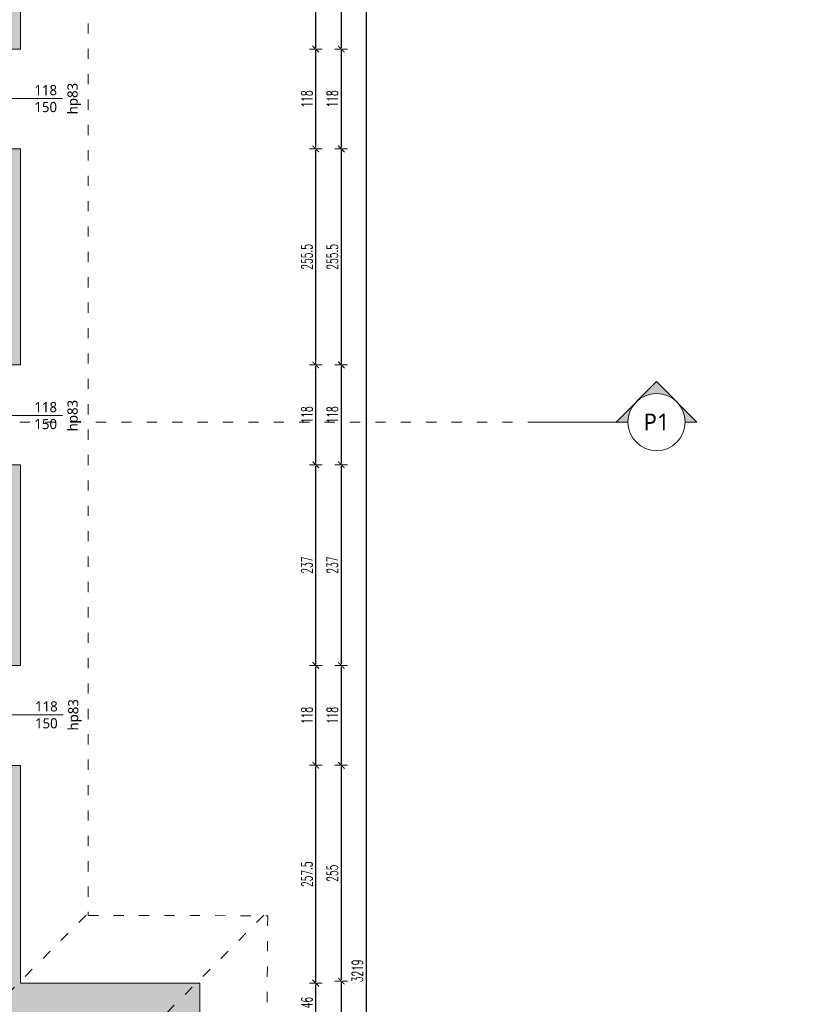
# Model space of a CAD drawing. Header units: millimetres. Extents: x -221 to 149158, y -114258 to 0.
# Tile 205 of 219: x 114827 to 115756, y -53012 to -51849. Entities that reach past the tile are written whole.
import ezdxf
from ezdxf.enums import TextEntityAlignment as Align

# ---------------------------------------------------------------- set-up
doc = ezdxf.new("R2010")
doc.units = ezdxf.units.MM
doc.linetypes.add('ACAD_ISO03W100', pattern=[30, 12, -18])
doc.layers.get('0').update_dxf_attribs({"lineweight": 0})
doc.layers.add('A-przekrycieram.ART', color=7, linetype='Continuous', lineweight=0, true_color=0xffffff)
doc.layers.add('instalacje_arch', color=7, linetype='Continuous', lineweight=30, true_color=0xd60000)
for name, color, linetype, lineweight in [('opis..KF', 250, 'Continuous', 15), ('wymiar..KF', 12, 'Continuous', 5), ('wypełnienie istn..KF', 250, 'Continuous', 0), ('ściany ist..KF', 61, 'Continuous', 5)]:
    doc.layers.add(name, color=color, linetype=linetype, lineweight=lineweight)
doc.styles.add('ARCH', font='segoeuil.ttf')
doc.styles.add('DIM', font='simplex.shx', dxfattribs={"width": 0.6})
doc.dimstyles.new('100-STD', dxfattribs={"dimscale": 10, "dimtxt": 1.3, "dimasz": 0.15, "dimexe": 5, "dimexo": 10, "dimgap": 0.4, "dimtad": 1, "dimdec": 1, "dimrnd": 0.5, "dimdsep": 46, "dimtxsty": 'DIM', "dimblk": 'KR21', "dimcen": 1, "dimdle": 10, "dimse1": 1, "dimse2": 1, "dimclrd": 256, "dimclre": 256, "dimclrt": 256, "dimadec": 0, "dimazin": 0, "dimtfac": 1, "dimtdec": 1, "dimtmove": 2, "dimatfit": 3, "dimldrblk": 'KR21', "dimfxl": 1, "dimtvp": 5.6, "dimtolj": 1, "dimtzin": 2, "dimarcsym": 0})

# ---------------------------------------------------------------- blocks, each defined once
blk = doc.blocks.new('*U618')
at = {"layer": 'opis..KF'}
blk.add_line((20, 0), (-77, 0), dxfattribs=at)
at = {"layer": 'opis..KF', "style": 'ARCH', "flags": 12}
for tag, p in [('150', (0, 10)), ('120', (0, -10))]:
    blk.add_attdef(tag, text='', height=12, dxfattribs=at).set_placement(p, align=Align.MIDDLE_CENTER)
blk.add_attdef('hp', text='', height=12, rotation=90, dxfattribs=at).set_placement((31.7, 0), align=Align.MIDDLE_CENTER)
blk = doc.blocks.new('*U619')
at = {"layer": 'opis..KF'}
blk.add_line((20, 0), (-77, 0), dxfattribs=at)
at = {"layer": 'opis..KF', "style": 'ARCH', "flags": 12}
for tag, p in [('150', (0, 10)), ('120', (0, -10))]:
    blk.add_attdef(tag, text='', height=12, dxfattribs=at).set_placement(p, align=Align.MIDDLE_CENTER)
blk.add_attdef('hp', text='', height=12, rotation=90, dxfattribs=at).set_placement((31.7, 0), align=Align.MIDDLE_CENTER)
blk = doc.blocks.new('*U620')
at = {"layer": 'opis..KF'}
blk.add_line((20, 0), (-77, 0), dxfattribs=at)
at = {"layer": 'opis..KF', "style": 'ARCH', "flags": 12}
for tag, p in [('150', (0, 10)), ('120', (0, -10))]:
    blk.add_attdef(tag, text='', height=12, dxfattribs=at).set_placement(p, align=Align.MIDDLE_CENTER)
blk.add_attdef('hp', text='', height=12, rotation=90, dxfattribs=at).set_placement((31.7, 0), align=Align.MIDDLE_CENTER)
blk = doc.blocks.new('*U517')
at = {"layer": 'instalacje_arch', "lineweight": 20, "true_color": 0xf4ee51}
h = blk.add_hatch(color=41, dxfattribs=at)
h.dxf.hatch_style = 1
h.paths.add_polyline_path([(0, 33.8), (0, 47.7), (-23.9, 23.9, -0.198912)])
h.paths.add_polyline_path([(-47.7, 0), (-23.9, -23.9, -0.198912), (-33.8, 0, -0.198912), (-23.9, 23.9)])
h.paths.add_polyline_path([(-23.9, -23.9), (0, -47.7), (0, -33.8, -0.198912)])
at = {"layer": 'instalacje_arch', "color": 41, "linetype": 'ACAD_ISO03W100', "lineweight": 9, "true_color": 0xf4ee51}
blk.add_line((0, -2912.1), (0, -145), dxfattribs=at)
at = {"layer": 'instalacje_arch', "color": 41, "lineweight": 20, "true_color": 0xf4ee51}
for points in [[(0, -33.8), (0, -47.7), (-47.7, 0), (0, 47.7), (0, 33.8)], [(0, -45), (0, -145)]]:
    blk.add_lwpolyline(points, dxfattribs=at)
blk.add_circle((0, 0), 33.8, dxfattribs=at)
at = {"layer": 'instalacje_arch', "color": 41, "true_color": 0xf4ee51, "style": 'ARCH'}
for tag, p in [('P1', (0, 0)), ('P2', (0, -3057.1))]:
    blk.add_attdef(tag, text='', height=20, rotation=90, dxfattribs=at).set_placement(p, align=Align.MIDDLE_CENTER)
blk = doc.blocks.new('KR21')
at = {"ltscale": 100}
blk.add_line((0, -5), (0, 5), dxfattribs=at)
at = {"ltscale": 100, "const_width": 0.84}
blk.add_lwpolyline([(-2.5, -2.5), (2.58, 2.58)], dxfattribs=at)
blk = doc.blocks.new('*D804')
at = {"layer": 'Defpoints', "color": 0, "linetype": 'ByBlock', "transparency": 16777216}
for p in [(115040.2, -52987.3), (115177, -52987.3), (114994.2, -53033.3)]:
    blk.add_point(p, dxfattribs=at)
at = {"layer": 'wymiar..KF', "linetype": 'Continuous', "lineweight": -2, "transparency": 16777216}
blk.add_line((115177, -53031.8), (115177, -52988.8), dxfattribs=at)
at = {"layer": 'wymiar..KF', "linetype": 'ByBlock', "lineweight": -2, "transparency": 16777216, "xscale": 1.5, "yscale": 1.5, "zscale": 1.5}
for p, rotation in [((115177, -52987.3), 90), ((115177, -53033.3), 270)]:
    blk.add_blockref('KR21', p, dxfattribs=dict(at, rotation=rotation))
at = {"layer": 'wymiar..KF', "linetype": 'ByBlock', "transparency": 16777216, "insert": (115166.5, -53010.3), "char_height": 13, "attachment_point": 5, "rotation": 90, "style": 'DIM'}
blk.add_mtext('\\A1;46', dxfattribs=at)
blk = doc.blocks.new('*D805')
at = {"layer": 'Defpoints', "color": 0, "linetype": 'ByBlock', "transparency": 16777216}
for p in [(114828.2, -52730), (115177, -52730), (115040.2, -52987.3)]:
    blk.add_point(p, dxfattribs=at)
at = {"layer": 'wymiar..KF', "linetype": 'Continuous', "lineweight": -2, "transparency": 16777216}
blk.add_line((115177, -52985.8), (115177, -52731.5), dxfattribs=at)
at = {"layer": 'wymiar..KF', "linetype": 'ByBlock', "lineweight": -2, "transparency": 16777216, "xscale": 1.5, "yscale": 1.5, "zscale": 1.5}
for p, rotation in [((115177, -52730), 90), ((115177, -52987.3), 270)]:
    blk.add_blockref('KR21', p, dxfattribs=dict(at, rotation=rotation))
at = {"layer": 'wymiar..KF', "linetype": 'ByBlock', "transparency": 16777216, "insert": (115166.5, -52858.7), "char_height": 13, "attachment_point": 5, "rotation": 90, "style": 'DIM'}
blk.add_mtext('\\A1;257.5', dxfattribs=at)
blk = doc.blocks.new('*D806')
at = {"layer": 'Defpoints', "color": 0, "linetype": 'ByBlock', "transparency": 16777216}
for p in [(114828.2, -52612), (115177, -52612), (114828.2, -52730)]:
    blk.add_point(p, dxfattribs=at)
at = {"layer": 'wymiar..KF', "linetype": 'Continuous', "lineweight": -2, "transparency": 16777216}
blk.add_line((115177, -52728.5), (115177, -52613.5), dxfattribs=at)
at = {"layer": 'wymiar..KF', "linetype": 'ByBlock', "lineweight": -2, "transparency": 16777216, "xscale": 1.5, "yscale": 1.5, "zscale": 1.5}
for p, rotation in [((115177, -52612), 90), ((115177, -52730), 270)]:
    blk.add_blockref('KR21', p, dxfattribs=dict(at, rotation=rotation))
at = {"layer": 'wymiar..KF', "linetype": 'ByBlock', "transparency": 16777216, "insert": (115166.5, -52671), "char_height": 13, "attachment_point": 5, "rotation": 90, "style": 'DIM'}
blk.add_mtext('\\A1;118', dxfattribs=at)
blk = doc.blocks.new('*D807')
at = {"layer": 'Defpoints', "color": 0, "linetype": 'ByBlock', "transparency": 16777216}
for p in [(114828.2, -52374.9), (115177, -52374.9), (114828.2, -52612)]:
    blk.add_point(p, dxfattribs=at)
at = {"layer": 'wymiar..KF', "linetype": 'Continuous', "lineweight": -2, "transparency": 16777216}
blk.add_line((115177, -52610.5), (115177, -52376.4), dxfattribs=at)
at = {"layer": 'wymiar..KF', "linetype": 'ByBlock', "lineweight": -2, "transparency": 16777216, "xscale": 1.5, "yscale": 1.5, "zscale": 1.5}
for p, rotation in [((115177, -52374.9), 90), ((115177, -52612), 270)]:
    blk.add_blockref('KR21', p, dxfattribs=dict(at, rotation=rotation))
at = {"layer": 'wymiar..KF', "linetype": 'ByBlock', "transparency": 16777216, "insert": (115166.5, -52493.4), "char_height": 13, "attachment_point": 5, "rotation": 90, "style": 'DIM'}
blk.add_mtext('\\A1;237', dxfattribs=at)
blk = doc.blocks.new('*D808')
at = {"layer": 'Defpoints', "color": 0, "linetype": 'ByBlock', "transparency": 16777216}
for p in [(114828.2, -52256.9), (115177, -52256.9), (114828.2, -52374.9)]:
    blk.add_point(p, dxfattribs=at)
at = {"layer": 'wymiar..KF', "linetype": 'Continuous', "lineweight": -2, "transparency": 16777216}
blk.add_line((115177, -52373.4), (115177, -52258.4), dxfattribs=at)
at = {"layer": 'wymiar..KF', "linetype": 'ByBlock', "lineweight": -2, "transparency": 16777216, "xscale": 1.5, "yscale": 1.5, "zscale": 1.5}
for p, rotation in [((115177, -52256.9), 90), ((115177, -52374.9), 270)]:
    blk.add_blockref('KR21', p, dxfattribs=dict(at, rotation=rotation))
at = {"layer": 'wymiar..KF', "linetype": 'ByBlock', "transparency": 16777216, "insert": (115166.5, -52315.9), "char_height": 13, "attachment_point": 5, "rotation": 90, "style": 'DIM'}
blk.add_mtext('\\A1;118', dxfattribs=at)
blk = doc.blocks.new('*D809')
at = {"layer": 'Defpoints', "color": 0, "linetype": 'ByBlock', "transparency": 16777216}
for p in [(114828.2, -52001.6), (115177, -52001.6), (114828.2, -52256.9)]:
    blk.add_point(p, dxfattribs=at)
at = {"layer": 'wymiar..KF', "linetype": 'Continuous', "lineweight": -2, "transparency": 16777216}
blk.add_line((115177, -52255.4), (115177, -52003.1), dxfattribs=at)
at = {"layer": 'wymiar..KF', "linetype": 'ByBlock', "lineweight": -2, "transparency": 16777216, "xscale": 1.5, "yscale": 1.5, "zscale": 1.5}
for p, rotation in [((115177, -52001.6), 90), ((115177, -52256.9), 270)]:
    blk.add_blockref('KR21', p, dxfattribs=dict(at, rotation=rotation))
at = {"layer": 'wymiar..KF', "linetype": 'ByBlock', "transparency": 16777216, "insert": (115166.5, -52129.2), "char_height": 13, "attachment_point": 5, "rotation": 90, "style": 'DIM'}
blk.add_mtext('\\A1;255.5', dxfattribs=at)
blk = doc.blocks.new('*D810')
at = {"layer": 'Defpoints', "color": 0, "linetype": 'ByBlock', "transparency": 16777216}
for p in [(114828.2, -51883.6), (115177, -51883.6), (114828.2, -52001.6)]:
    blk.add_point(p, dxfattribs=at)
at = {"layer": 'wymiar..KF', "linetype": 'Continuous', "lineweight": -2, "transparency": 16777216}
blk.add_line((115177, -52000.1), (115177, -51885.1), dxfattribs=at)
at = {"layer": 'wymiar..KF', "linetype": 'ByBlock', "lineweight": -2, "transparency": 16777216, "xscale": 1.5, "yscale": 1.5, "zscale": 1.5}
for p, rotation in [((115177, -51883.6), 90), ((115177, -52001.6), 270)]:
    blk.add_blockref('KR21', p, dxfattribs=dict(at, rotation=rotation))
at = {"layer": 'wymiar..KF', "linetype": 'ByBlock', "transparency": 16777216, "insert": (115166.5, -51942.6), "char_height": 13, "attachment_point": 5, "rotation": 90, "style": 'DIM'}
blk.add_mtext('\\A1;118', dxfattribs=at)
blk = doc.blocks.new('*D811')
at = {"layer": 'Defpoints', "color": 0, "linetype": 'ByBlock', "transparency": 16777216}
for p in [(114828.2, -51646.1), (115177, -51646.1), (114828.2, -51883.6)]:
    blk.add_point(p, dxfattribs=at)
at = {"layer": 'wymiar..KF', "linetype": 'Continuous', "lineweight": -2, "transparency": 16777216}
blk.add_line((115177, -51882.1), (115177, -51647.6), dxfattribs=at)
at = {"layer": 'wymiar..KF', "linetype": 'ByBlock', "lineweight": -2, "transparency": 16777216, "xscale": 1.5, "yscale": 1.5, "zscale": 1.5}
for p, rotation in [((115177, -51646.1), 90), ((115177, -51883.6), 270)]:
    blk.add_blockref('KR21', p, dxfattribs=dict(at, rotation=rotation))
at = {"layer": 'wymiar..KF', "linetype": 'ByBlock', "transparency": 16777216, "insert": (115166.5, -51764.8), "char_height": 13, "attachment_point": 5, "rotation": 90, "style": 'DIM'}
blk.add_mtext('\\A1;237.5', dxfattribs=at)
blk = doc.blocks.new('*D816')
at = {"layer": 'Defpoints', "color": 0, "linetype": 'ByBlock', "transparency": 16777216}
for p in [(114828.2, -51528.1), (114828.2, -51883.6), (115207.1, -51883.6)]:
    blk.add_point(p, dxfattribs=at)
at = {"layer": 'wymiar..KF', "linetype": 'Continuous', "lineweight": -2, "transparency": 16777216}
blk.add_line((115207.1, -51529.6), (115207.1, -51882.1), dxfattribs=at)
at = {"layer": 'wymiar..KF', "linetype": 'ByBlock', "lineweight": -2, "transparency": 16777216, "xscale": 1.5, "yscale": 1.5, "zscale": 1.5}
for p, rotation in [((115207.1, -51528.1), 90), ((115207.1, -51883.6), 270)]:
    blk.add_blockref('KR21', p, dxfattribs=dict(at, rotation=rotation))
at = {"layer": 'wymiar..KF', "linetype": 'ByBlock', "transparency": 16777216, "insert": (115196.6, -51705.8), "char_height": 13, "attachment_point": 5, "rotation": 90, "style": 'DIM'}
blk.add_mtext('\\A1;355.5', dxfattribs=at)
blk = doc.blocks.new('*D817')
at = {"layer": 'Defpoints', "color": 0, "linetype": 'ByBlock', "transparency": 16777216}
for p in [(114828.2, -51883.6), (114828.2, -52001.6), (115207.1, -52001.6)]:
    blk.add_point(p, dxfattribs=at)
at = {"layer": 'wymiar..KF', "linetype": 'Continuous', "lineweight": -2, "transparency": 16777216}
blk.add_line((115207.1, -51885.1), (115207.1, -52000.1), dxfattribs=at)
at = {"layer": 'wymiar..KF', "linetype": 'ByBlock', "lineweight": -2, "transparency": 16777216, "xscale": 1.5, "yscale": 1.5, "zscale": 1.5}
for p, rotation in [((115207.1, -51883.6), 90), ((115207.1, -52001.6), 270)]:
    blk.add_blockref('KR21', p, dxfattribs=dict(at, rotation=rotation))
at = {"layer": 'wymiar..KF', "linetype": 'ByBlock', "transparency": 16777216, "insert": (115196.6, -51942.6), "char_height": 13, "attachment_point": 5, "rotation": 90, "style": 'DIM'}
blk.add_mtext('\\A1;118', dxfattribs=at)
blk = doc.blocks.new('*D818')
at = {"layer": 'Defpoints', "color": 0, "linetype": 'ByBlock', "transparency": 16777216}
for p in [(114828.2, -52001.6), (114828.2, -52256.9), (115207.1, -52256.9)]:
    blk.add_point(p, dxfattribs=at)
at = {"layer": 'wymiar..KF', "linetype": 'Continuous', "lineweight": -2, "transparency": 16777216}
blk.add_line((115207.1, -52003.1), (115207.1, -52255.4), dxfattribs=at)
at = {"layer": 'wymiar..KF', "linetype": 'ByBlock', "lineweight": -2, "transparency": 16777216, "xscale": 1.5, "yscale": 1.5, "zscale": 1.5}
for p, rotation in [((115207.1, -52001.6), 90), ((115207.1, -52256.9), 270)]:
    blk.add_blockref('KR21', p, dxfattribs=dict(at, rotation=rotation))
at = {"layer": 'wymiar..KF', "linetype": 'ByBlock', "transparency": 16777216, "insert": (115196.6, -52129.2), "char_height": 13, "attachment_point": 5, "rotation": 90, "style": 'DIM'}
blk.add_mtext('\\A1;255.5', dxfattribs=at)
blk = doc.blocks.new('*D819')
at = {"layer": 'Defpoints', "color": 0, "linetype": 'ByBlock', "transparency": 16777216}
for p in [(114828.2, -52256.9), (114828.2, -52374.9), (115207.1, -52374.9)]:
    blk.add_point(p, dxfattribs=at)
at = {"layer": 'wymiar..KF', "linetype": 'Continuous', "lineweight": -2, "transparency": 16777216}
blk.add_line((115207.1, -52258.4), (115207.1, -52373.4), dxfattribs=at)
at = {"layer": 'wymiar..KF', "linetype": 'ByBlock', "lineweight": -2, "transparency": 16777216, "xscale": 1.5, "yscale": 1.5, "zscale": 1.5}
for p, rotation in [((115207.1, -52256.9), 90), ((115207.1, -52374.9), 270)]:
    blk.add_blockref('KR21', p, dxfattribs=dict(at, rotation=rotation))
at = {"layer": 'wymiar..KF', "linetype": 'ByBlock', "transparency": 16777216, "insert": (115196.6, -52315.9), "char_height": 13, "attachment_point": 5, "rotation": 90, "style": 'DIM'}
blk.add_mtext('\\A1;118', dxfattribs=at)
blk = doc.blocks.new('*D820')
at = {"layer": 'Defpoints', "color": 0, "linetype": 'ByBlock', "transparency": 16777216}
for p in [(114828.2, -52374.9), (114828.2, -52612), (115207.1, -52612)]:
    blk.add_point(p, dxfattribs=at)
at = {"layer": 'wymiar..KF', "linetype": 'Continuous', "lineweight": -2, "transparency": 16777216}
blk.add_line((115207.1, -52376.4), (115207.1, -52610.5), dxfattribs=at)
at = {"layer": 'wymiar..KF', "linetype": 'ByBlock', "lineweight": -2, "transparency": 16777216, "xscale": 1.5, "yscale": 1.5, "zscale": 1.5}
for p, rotation in [((115207.1, -52374.9), 90), ((115207.1, -52612), 270)]:
    blk.add_blockref('KR21', p, dxfattribs=dict(at, rotation=rotation))
at = {"layer": 'wymiar..KF', "linetype": 'ByBlock', "transparency": 16777216, "insert": (115196.6, -52493.4), "char_height": 13, "attachment_point": 5, "rotation": 90, "style": 'DIM'}
blk.add_mtext('\\A1;237', dxfattribs=at)
blk = doc.blocks.new('*D821')
at = {"layer": 'Defpoints', "color": 0, "linetype": 'ByBlock', "transparency": 16777216}
for p in [(114828.2, -52612), (114828.2, -52730), (115207.1, -52730)]:
    blk.add_point(p, dxfattribs=at)
at = {"layer": 'wymiar..KF', "linetype": 'Continuous', "lineweight": -2, "transparency": 16777216}
blk.add_line((115207.1, -52613.5), (115207.1, -52728.5), dxfattribs=at)
at = {"layer": 'wymiar..KF', "linetype": 'ByBlock', "lineweight": -2, "transparency": 16777216, "xscale": 1.5, "yscale": 1.5, "zscale": 1.5}
for p, rotation in [((115207.1, -52612), 90), ((115207.1, -52730), 270)]:
    blk.add_blockref('KR21', p, dxfattribs=dict(at, rotation=rotation))
at = {"layer": 'wymiar..KF', "linetype": 'ByBlock', "transparency": 16777216, "insert": (115196.6, -52671), "char_height": 13, "attachment_point": 5, "rotation": 90, "style": 'DIM'}
blk.add_mtext('\\A1;118', dxfattribs=at)
blk = doc.blocks.new('*D822')
at = {"layer": 'Defpoints', "color": 0, "linetype": 'ByBlock', "transparency": 16777216}
for p in [(114828.2, -52730), (114828.2, -52984.9), (115207.1, -52984.9)]:
    blk.add_point(p, dxfattribs=at)
at = {"layer": 'wymiar..KF', "linetype": 'Continuous', "lineweight": -2, "transparency": 16777216}
blk.add_line((115207.1, -52731.5), (115207.1, -52983.4), dxfattribs=at)
at = {"layer": 'wymiar..KF', "linetype": 'ByBlock', "lineweight": -2, "transparency": 16777216, "xscale": 1.5, "yscale": 1.5, "zscale": 1.5}
for p, rotation in [((115207.1, -52730), 90), ((115207.1, -52984.9), 270)]:
    blk.add_blockref('KR21', p, dxfattribs=dict(at, rotation=rotation))
at = {"layer": 'wymiar..KF', "linetype": 'ByBlock', "transparency": 16777216, "insert": (115196.6, -52857.5), "char_height": 13, "attachment_point": 5, "rotation": 90, "style": 'DIM'}
blk.add_mtext('\\A1;255', dxfattribs=at)
blk = doc.blocks.new('*D823')
at = {"layer": 'Defpoints', "color": 0, "linetype": 'ByBlock', "transparency": 16777216}
for p in [(114828.2, -52984.9), (115040.2, -53655.3), (115207.1, -53655.3)]:
    blk.add_point(p, dxfattribs=at)
at = {"layer": 'wymiar..KF', "linetype": 'Continuous', "lineweight": -2, "transparency": 16777216}
blk.add_line((115207.1, -52986.4), (115207.1, -53653.8), dxfattribs=at)
at = {"layer": 'wymiar..KF', "linetype": 'ByBlock', "lineweight": -2, "transparency": 16777216, "xscale": 1.5, "yscale": 1.5, "zscale": 1.5}
for p, rotation in [((115207.1, -52984.9), 90), ((115207.1, -53655.3), 270)]:
    blk.add_blockref('KR21', p, dxfattribs=dict(at, rotation=rotation))
at = {"layer": 'wymiar..KF', "linetype": 'ByBlock', "transparency": 16777216, "insert": (115196.6, -53320.1), "char_height": 13, "attachment_point": 5, "rotation": 90, "style": 'DIM'}
blk.add_mtext('\\A1;670.5', dxfattribs=at)
blk = doc.blocks.new('*D828')
at = {"layer": 'Defpoints', "color": 0, "linetype": 'ByBlock', "transparency": 16777216}
for p in [(115207.1, -51363.3), (115207.1, -54582.4), (115236.7, -54582.4)]:
    blk.add_point(p, dxfattribs=at)
at = {"layer": 'wymiar..KF', "linetype": 'Continuous', "lineweight": -2, "transparency": 16777216}
blk.add_line((115236.7, -51364.8), (115236.7, -54580.9), dxfattribs=at)
at = {"layer": 'wymiar..KF', "linetype": 'ByBlock', "lineweight": -2, "transparency": 16777216, "xscale": 1.5, "yscale": 1.5, "zscale": 1.5}
for p, rotation in [((115236.7, -51363.3), 90), ((115236.7, -54582.4), 270)]:
    blk.add_blockref('KR21', p, dxfattribs=dict(at, rotation=rotation))
at = {"layer": 'wymiar..KF', "linetype": 'ByBlock', "transparency": 16777216, "insert": (115226.2, -52972.9), "char_height": 13, "attachment_point": 5, "rotation": 90, "style": 'DIM'}
blk.add_mtext('\\A1;3219', dxfattribs=at)
blk = doc.blocks.new('*U1674')
at = {"layer": 'A-przekrycieram.ART'}
h = blk.add_hatch(color=256, dxfattribs=at)
h.dxf.hatch_style = 1
h.paths.add_polyline_path([(0, 4200), (5940, 4200), (5940, 0), (0, 0)])
h.paths.add_polyline_path([(200, 4100), (5840, 4100), (5840, 100), (200, 100)], flags=16)

msp = doc.modelspace()

# ---------------------------------------------------------------- hatches: boundary and pattern name
at = {"layer": 'wypełnienie istn..KF', "true_color": 0xc8c8c8}
h = msp.add_hatch(color=9, dxfattribs=at)
h.dxf.hatch_style = 1
h.paths.add_polyline_path([(108621.32, -54556.29), (108621.32, -54169.29), (108699.61, -54169.29), (108699.61, -54010.29), (108653.61, -54010.29), (108653.61, -54123.29), (108575.32, -54123.29), (108575.32, -54575.38), (108797.88, -54797.35), (109687.5, -54797.35), (109687.5, -54751.3), (108816.9, -54751.35)])
h.paths.add_polyline_path([(108699.61, -53600.29), (108621.32, -53600.29), (108621.32, -53431.29), (108575.32, -53431.29), (108575.32, -53646.29), (108653.61, -53646.29), (108653.61, -53760.29), (108699.61, -53760.29)])
h.paths.add_polyline_path([(108621.32, -53093.29), (108575.32, -53093.29), (108575.32, -53259.29), (108621.32, -53259.29)])
h.paths.add_polyline_path([(108621.32, -51409.29), (108971.72, -51409.29), (108971.72, -51363.29), (108575.32, -51363.29), (108575.32, -52921.29), (108621.32, -52921.29)])
h.paths.add_polyline_path([(109601.32, -51363.29), (109222.72, -51363.29), (109222.72, -51409.29), (109555.27, -51409.29), (109555.27, -52073.53), (109601.32, -52073.53)])
h.paths.add_polyline_path([(109601.32, -52245.53), (109555.32, -52245.53), (109555.32, -52435.53), (109601.32, -52435.53)])
h.paths.add_polyline_path([(109601.32, -52607.53), (109555.32, -52607.53), (109555.32, -52988.29), (109027.27, -52988.29), (109027.27, -53028.29), (109069.27, -53028.29), (109069.27, -53609.29), (109611.17, -53609.29), (109611.17, -53594.29), (109099.17, -53594.29), (109099.17, -53018.29), (109767.17, -53018.29), (109767.17, -53594.29), (109700.17, -53594.29), (109700.17, -53609.29), (109797.17, -53609.29), (109797.17, -53018.29), (109947.49, -53018.29), (109947.49, -52972.29), (109601.32, -52972.29)])
h.paths.add_polyline_path([(110317.49, -52972.29), (110065.49, -52972.29), (110065.49, -53018.29), (110317.49, -53018.29)])
h.paths.add_polyline_path([(110677.49, -52972.29), (110435.49, -52972.29), (110435.49, -53018.29), (110677.49, -53018.29)])
h.paths.add_polyline_path([(111422.74, -52972.29), (110795.49, -52972.29), (110795.49, -53018.29), (111156.67, -53018.29), (111156.67, -53706.3), (111191.67, -53706.3), (111191.67, -53619.29), (111700.84, -53619.29), (111700.84, -53572.29), (111191.67, -53572.29), (111190.67, -53018.29), (111422.74, -53018.29)])
h.paths.add_polyline_path([(111692.74, -52972.29), (111540.74, -52972.29), (111540.74, -53018.29), (111692.74, -53018.29)], flags=17)
h.paths.add_polyline_path([(111962.74, -52972.29), (111810.74, -52972.29), (111810.74, -53018.29), (111962.74, -53018.29)])
h.paths.add_polyline_path([(112232.74, -52972.29), (112080.74, -52972.29), (112080.74, -53018.29), (112232.74, -53018.29)], flags=17)
h.paths.add_polyline_path([(112592.74, -52972.29), (112350.74, -52972.29), (112350.74, -53018.29), (112534.67, -53018.29), (112534.67, -53572.29), (111790.84, -53572.29), (111790.84, -53619.29), (112582.05, -53619.29), (112582.05, -53572.29), (112564.67, -53572.29), (112564.67, -53018.29), (112592.74, -53018.29)])
h.paths.add_polyline_path([(112859.25, -52972.29), (112710.74, -52972.29), (112710.74, -53018.29), (112812.67, -53018.29), (112812.67, -53572.29), (112682.01, -53572.29), (112682.01, -53619.29), (112859.21, -53619.29), (112859.29, -53018.29), (112859.21, -53016.51)])
h.paths.add_polyline_path([(113070.21, -52735.21), (113024.21, -52735.21), (113024.21, -52972.29), (113006.25, -52972.29), (113006.25, -53018.29), (113357.89, -53018.29), (113514.25, -53018.29), (113514.25, -53572.29), (113154.25, -53572.29), (113154.25, -53604.29), (113047.25, -53604.29), (113047.25, -53619.29), (113514.25, -53619.29), (113532.49, -53619.29), (113739.21, -53619.29), (113739.21, -53573.29), (113547.21, -53573.29), (113547.21, -53018.29), (113573.21, -53018.29), (113573.21, -52978.29), (113505.87, -52978.29), (113333.21, -52978.29), (113333.21, -53000.79), (113070.21, -53000.79)])
h.paths.add_polyline_path([(110037.5, -54751.35), (109805.5, -54751.35), (109805.5, -54797.35), (110037.5, -54797.35)])
h.paths.add_polyline_path([(110407.49, -54751.35), (110155.5, -54751.35), (110155.5, -54797.35), (110407.49, -54797.35)])
h.paths.add_polyline_path([(110767.49, -54751.86), (110615.67, -54751.3), (110615.67, -53908.3), (111209.21, -53908.3), (111209.17, -53893.3), (111186.67, -53893.3), (111186.67, -53806.3), (111156.67, -53806.3), (111156.67, -53878.3), (110585.67, -53878.3), (110585.67, -54751.3), (110525.49, -54751.3), (110525.49, -54798.07), (110767.49, -54797.86)])
h.paths.add_polyline_path([(111152.74, -54751.24), (110885.49, -54751.3), (110885.49, -54798.07), (111152.74, -54798.01)], flags=17)
h.paths.add_polyline_path([(111448.24, -54751.35), (111402.24, -54751.3), (111402.25, -53908.3), (112060.16, -53908.3), (112060.16, -53893.3), (111319.17, -53893.29), (111319.21, -53908.3), (111372.24, -53908.3), (111372.24, -54751.24), (111270.74, -54751.24), (111270.74, -54797.24), (111402.24, -54797.24), (111402.24, -54924.3), (111730.12, -54924.3), (111730.12, -54878.3), (111448.24, -54878.3)])
h.paths.add_polyline_path([(112281.24, -54804.3), (112412.74, -54804.3), (112412.74, -54758.3), (112311.35, -54758.3), (112311.63, -53908.24), (112476.21, -53908.29), (112476.21, -53893.3), (112150.16, -53893.3), (112150.16, -53908.19), (112281.24, -53907.94), (112281.24, -54758.24), (112235.24, -54758.3), (112235.24, -54878.3), (111981.12, -54877.52), (111981.12, -54924.3), (112281.24, -54924.3)])
h.paths.add_polyline_path([(112772.74, -54758.3), (112530.74, -54758.3), (112530.74, -54804.3), (112772.74, -54804.3)])
h.paths.add_polyline_path([(113107.72, -54758.3), (112890.74, -54758.3), (112890.74, -54804.3), (113107.72, -54804.3)], flags=17)
h.paths.add_polyline_path([(113502.69, -54758.3), (113376.35, -54758.3), (113376.35, -53908.3), (113475.67, -53908.3), (113475.67, -53893.29), (112566.21, -53893.29), (112566.21, -53908.3), (113346.35, -53908.3), (113346.35, -54758.3), (113225.72, -54758.3), (113225.72, -54804.3), (113502.69, -54804.3)])
h.paths.add_polyline_path([(113866.39, -54758.3), (113620.69, -54758.3), (113620.69, -54804.3), (113866.39, -54804.3)], flags=17)
h.paths.add_polyline_path([(115042.21, -54582.38), (115042.21, -54126.29), (114952.21, -54126.29), (114952.21, -54017.3), (114906.21, -54017.3), (114906.21, -54172.29), (114999.01, -54172.29), (114998.76, -54565.78), (114811.39, -54758.3), (114454.39, -54758.3), (114454.39, -54101.32), (114448.71, -54097.29), (114389.96, -54055.65), (114389.96, -54059.54), (114375.96, -54059.54), (114375.96, -54045.72), (114201.96, -53922.37), (114201.96, -53926.27), (114187.96, -53926.27), (114187.96, -53912.45), (114117.21, -53862.29), (113952.21, -53862.29), (113952.21, -53573.29), (113831.21, -53573.29), (113831.21, -53619.29), (113906.21, -53619.29), (113906.21, -53893.29), (113565.67, -53893.29), (113565.67, -53908.3), (114130.16, -53908.3), (114424.35, -54116.85), (114424.35, -54246.22), (114424.35, -54758.3), (113984.39, -54758.3), (113984.39, -54804.3), (114819.71, -54804.3)])
h.paths.add_polyline_path([(115040.21, -52987.29), (114828.21, -52987.29), (114828.21, -52730.03), (114782.21, -52730.03), (114782.21, -53033.29), (114994.21, -53033.29), (114994.21, -53609.29), (114906.21, -53609.29), (114906.21, -53766.29), (114952.21, -53766.29), (114952.21, -53655.29), (115040.21, -53655.29)])
h.paths.add_polyline_path([(114828.21, -52374.86), (114782.21, -52374.86), (114782.21, -52612.03), (114828.21, -52612.03)])
h.paths.add_polyline_path([(114828.21, -52001.59), (114782.21, -52001.59), (114782.21, -52256.86), (114828.21, -52256.86)])
h.paths.add_polyline_path([(114828.21, -51646.09), (114782.21, -51646.09), (114782.21, -51883.59), (114828.21, -51883.59)])
h.paths.add_polyline_path([(114828.21, -51363.29), (114051.21, -51363.29), (114051.21, -51409.29), (114418.71, -51409.29), (114418.71, -51436.29), (114626.21, -51436.29), (114626.21, -51409.29), (114782.21, -51409.29), (114782.21, -51528.09), (114828.21, -51528.09)])
h.paths.add_polyline_path([(113801.21, -51363.29), (113024.21, -51363.29), (113024.21, -51891.89), (113070.21, -51891.89), (113070.21, -51409.29), (113801.21, -51409.29)])
h.paths.add_polyline_path([(113070.21, -52009.89), (113024.21, -52009.89), (113024.21, -52258.44), (113070.21, -52258.44)])
h.paths.add_polyline_path([(113070.21, -52376.44), (113024.21, -52376.44), (113024.21, -52617.21), (113070.21, -52617.21)])

# ---------------------------------------------------------------- linework, layer by layer
at = {"linetype": 'ACAD_ISO03W100'}
for p, q in [((114905.71, -52907.09), (113924.96, -53891.79)), ((115115.66, -52907.09), (114136.96, -53891.79))]:
    msp.add_line(p, q, dxfattribs=at)
msp.add_lwpolyline([(112944.21, -51283.29), (114908.21, -51283.29), (114908.21, -52907.29), (115120.21, -52907.76), (115115.71, -53662.85), (115021.35, -53662.85), (115021.35, -54120.67), (115120.21, -54120.67), (115120.21, -54638.22), (114878.83, -54884.3), (113297.79, -54884.3)], dxfattribs=at)
at = {"layer": 'ściany ist..KF', "linetype": 'ByBlock'}
for points in [[(114782.21, -51883.59), (114828.21, -51883.59), (114828.21, -51646.09), (114782.21, -51646.09)], [(114782.21, -52256.86), (114828.21, -52256.86), (114828.21, -52001.59), (114782.21, -52001.59)], [(114782.21, -52612.03), (114828.21, -52612.03), (114828.21, -52374.86), (114782.21, -52374.86)]]:
    msp.add_lwpolyline(points, close=True, dxfattribs=at)
msp.add_lwpolyline([(114782.21, -52730.03), (114828.21, -52730.03), (114828.21, -52987.29), (115040.21, -52987.29), (115040.21, -53655.29), (114952.21, -53655.29), (114952.21, -53766.29), (114906.21, -53766.29), (114906.21, -53609.29), (114994.21, -53609.29), (114994.21, -53033.29), (114782.21, -53033.29), (114782.21, -52730.03)], dxfattribs=at)

# ---------------------------------------------------------------- block references
at = {"xscale": 2, "yscale": 2, "zscale": 2}
msp.add_blockref('*U1674', (106304.86, -56225.76), dxfattribs=at)
ref = msp.add_blockref('*U618', (114858.04, -51942.15))
ref.add_attrib('150', '118', dxfattribs={"layer": 'opis..KF', "height": 12, "style": 'ARCH'}).set_placement((114858.04, -51932.15), align=Align.MIDDLE_CENTER)
ref.add_attrib('120', '150', dxfattribs={"layer": 'opis..KF', "height": 12, "style": 'ARCH'}).set_placement((114858.04, -51952.15), align=Align.MIDDLE_CENTER)
ref.add_attrib('hp', 'hp83', dxfattribs={"layer": 'opis..KF', "height": 12, "rotation": 90, "style": 'ARCH'}).set_placement((114889.79, -51942.15), align=Align.MIDDLE_CENTER)
ref = msp.add_blockref('*U619', (114858.04, -52316.73))
ref.add_attrib('150', '118', dxfattribs={"layer": 'opis..KF', "height": 12, "style": 'ARCH'}).set_placement((114858.04, -52306.73), align=Align.MIDDLE_CENTER)
ref.add_attrib('120', '150', dxfattribs={"layer": 'opis..KF', "height": 12, "style": 'ARCH'}).set_placement((114858.04, -52326.73), align=Align.MIDDLE_CENTER)
ref.add_attrib('hp', 'hp83', dxfattribs={"layer": 'opis..KF', "height": 12, "rotation": 90, "style": 'ARCH'}).set_placement((114889.79, -52316.73), align=Align.MIDDLE_CENTER)
ref = msp.add_blockref('*U620', (114858.81, -52670.33))
ref.add_attrib('150', '118', dxfattribs={"layer": 'opis..KF', "height": 12, "style": 'ARCH'}).set_placement((114858.81, -52660.33), align=Align.MIDDLE_CENTER)
ref.add_attrib('120', '150', dxfattribs={"layer": 'opis..KF', "height": 12, "style": 'ARCH'}).set_placement((114858.81, -52680.33), align=Align.MIDDLE_CENTER)
ref.add_attrib('hp', 'hp83', dxfattribs={"layer": 'opis..KF', "height": 12, "rotation": 90, "style": 'ARCH'}).set_placement((114890.56, -52670.33), align=Align.MIDDLE_CENTER)
at = {"layer": 'instalacje_arch', "color": 30, "true_color": 0xf26722}
ref = msp.add_blockref('*U517', (115579.52, -52324.35), dxfattribs=dict(at, rotation=270))
ref.add_attrib('P1', 'P1', dxfattribs={"color": 41, "true_color": 0xf4ee51, "height": 20, "style": 'ARCH'}).set_placement((115579.52, -52324.35), align=Align.MIDDLE_CENTER)

# ---------------------------------------------------------------- dimensions: what is measured, and where the dimension line sits
at = {"layer": 'wymiar..KF', "linetype": 'ByBlock'}
for base, p1, p2, picture, middle in [((115236.7046, -54582.4407), (115207.0631, -51363.2932), (115207.1213, -54582.4407), '*D828', (115226.2046, -52972.8669)), ((115207.06, -51883.59), (114828.21, -51528.09), (114828.21, -51883.59), '*D816', (115196.56, -51705.84)), ((115177, -51646.09), (114828.21, -51883.59), (114828.21, -51646.09), '*D811', (115166.5, -51764.84)), ((115177, -51883.59), (114828.21, -52001.59), (114828.21, -51883.59), '*D810', (115166.5, -51942.59)), ((115207.06, -52001.59), (114828.21, -51883.59), (114828.21, -52001.59), '*D817', (115196.56, -51942.59)), ((115177, -52001.59), (114828.21, -52256.86), (114828.21, -52001.59), '*D809', (115166.5, -52129.22)), ((115207.06, -52256.86), (114828.21, -52001.59), (114828.21, -52256.86), '*D818', (115196.56, -52129.22)), ((115177, -52256.86), (114828.21, -52374.86), (114828.21, -52256.86), '*D808', (115166.5, -52315.86)), ((115207.06, -52374.86), (114828.21, -52256.86), (114828.21, -52374.86), '*D819', (115196.56, -52315.86)), ((115177, -52374.86), (114828.21, -52612.03), (114828.21, -52374.86), '*D807', (115166.5, -52493.44)), ((115207.06, -52612.03), (114828.21, -52374.86), (114828.21, -52612.03), '*D820', (115196.56, -52493.44)), ((115177, -52612.03), (114828.21, -52730.03), (114828.21, -52612.03), '*D806', (115166.5, -52671.03)), ((115207.06, -52730.03), (114828.21, -52612.03), (114828.21, -52730.03), '*D821', (115196.56, -52671.03)), ((115177, -52730.03), (115040.21, -52987.29), (114828.21, -52730.03), '*D805', (115166.5, -52858.66)), ((115207.06, -52984.9), (114828.21, -52730.03), (114828.21, -52984.9), '*D822', (115196.56, -52857.47)), ((115207.06, -53655.29), (114828.21, -52984.9), (115040.21, -53655.29), '*D823', (115196.56, -53320.1)), ((115177, -52987.29), (114994.21, -53033.29), (115040.21, -52987.29), '*D804', (115166.5, -53010.29))]:
    dim = msp.add_linear_dim(base=base, p1=p1, p2=p2, angle=90, dimstyle='100-STD', override={"dimfxl": 8, "dimfxlon": 1}, dxfattribs=at)
    dim.commit()
    dim.dimension.update_dxf_attribs({"geometry": picture, "text_midpoint": middle})

doc.saveas('drawing.dxf')
